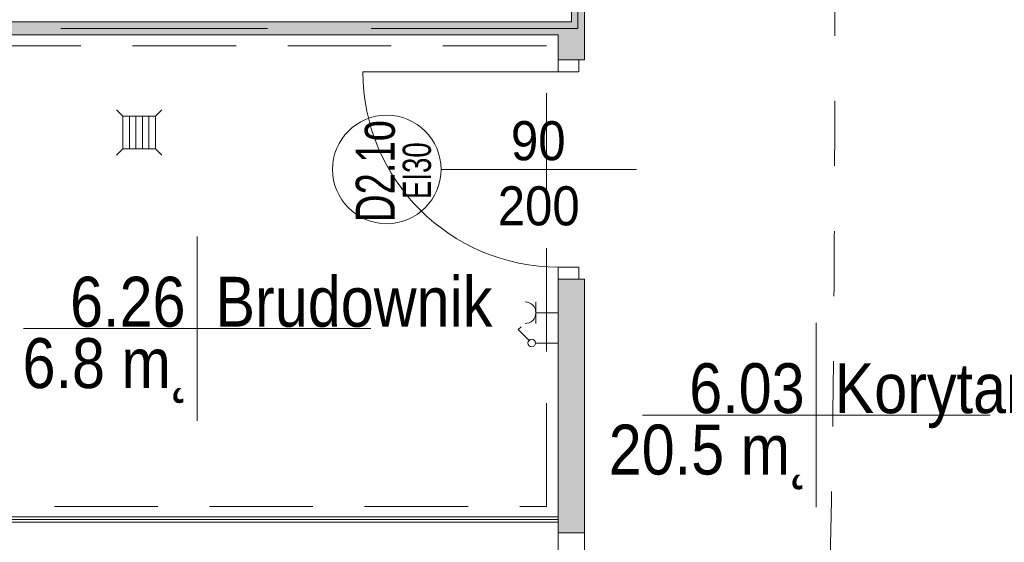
# Model space of a CAD drawing. Header units: centimetres. Extents: x -2424 to 1783, y 5 to 2907.
# Tile 33 of 94: x 37 to 491, y 564 to 804. Entities that reach past the tile are written whole.
import ezdxf

# ---------------------------------------------------------------- set-up
doc = ezdxf.new("R2010")
doc.units = ezdxf.units.CM
for name, pattern in [('Dash', [60, 30, -30]), ('Długa kreska', [142.875, 95.25, -47.625]), ('Hidden', [71.4375, 47.625, -23.8125])]:
    doc.linetypes.add(name, pattern=pattern)
for name, color, linetype, lineweight in [('A-ANNO-NOTE', 131, 'Continuous', 9), ('A-AREA-IDEN', 2, 'Continuous', 13), ('A-DETL', 90, 'Continuous', 9), ('A-DETL-GENF', 92, 'Continuous', 13), ('A-DETL-MEDM', 33, 'Continuous', 13), ('A-DOOR', 31, 'Continuous', 13), ('A-WALL', 113, 'Continuous', 13), ('A-WALL-FNSH', 113, 'Continuous', 13), ('E-ELEC-EQPM', 71, 'Continuous', 9), ('P-SANR-FIXT', 6, 'Continuous', 9)]:
    doc.layers.add(name, color=color, linetype=linetype, lineweight=lineweight)
doc.layers.add('A-WALL-PATT', color=111, linetype='Continuous', lineweight=13, plot=False)
doc.styles.add('Arial', font='arial.ttf', dxfattribs={"width": 0.9, "height": 18})
doc.styles.add('Arial_10', font='arial.ttf', dxfattribs={"width": 0.85, "height": 23})
doc.styles.add('Arial_2', font='arial.ttf', dxfattribs={"width": 0.7, "height": 13})
doc.styles.add('Arial_3', font='arial.ttf', dxfattribs={"width": 0.7, "height": 18})

msp = doc.modelspace()

# ---------------------------------------------------------------- linework, layer by layer
at = {"layer": 'A-ANNO-NOTE', "color": 251, "lineweight": 9}
msp.add_line((321.38, 735.33), (231.38, 735.33), dxfattribs=at)
msp.add_line((321.38, 735.33), (231.38, 735.33), dxfattribs=at)
msp.add_circle((206.38, 735.33), 25, dxfattribs=at)
at = {"layer": 'A-AREA-IDEN', "color": 251, "lineweight": 9}
for p, q in [((119.09, 704.49), (119.09, 661.99)), ((128.85, 661.99), (39.09, 661.99)), ((39.09, 661.99), (199.09, 661.99)), ((119.09, 661.99), (119.09, 619.49)), ((404.16, 664.66), (404.16, 622.16)), ((413.92, 622.16), (324.16, 622.16)), ((324.16, 622.16), (484.16, 622.16)), ((404.16, 622.16), (404.16, 579.66))]:
    msp.add_line(p, q, dxfattribs=at)
at = {"layer": 'A-DETL', "color": 251, "linetype": 'Długa kreska', "lineweight": 9}
for q in [(294.38, 1005.83), (-27.62, 800.33)]:
    msp.add_line((294.38, 800.33), q, dxfattribs=at)
at = {"layer": 'A-DETL', "color": 251, "linetype": 'Hidden', "lineweight": 9}
for p, q in [((279.88, 792.33), (-18.11, 792.33)), ((279.88, 580), (279.88, 792.33)), ((-18.11, 580), (279.88, 580))]:
    msp.add_line(p, q, dxfattribs=at)
at = {"layer": 'A-DETL', "color": 251, "linetype": 'Dash', "lineweight": 9}
msp.add_open_spline([(412.84, 1006.95), (412.84, 497.96), (412.84, 435.33), (370.99, 410.92), (291.38, 409.33)], degree=3, knots=[0, 0, 0, 0, 6.781245, 8.866954, 8.866954, 8.866954, 8.866954], dxfattribs=at)
at = {"layer": 'A-DETL-GENF', "color": 251, "lineweight": 9}
for p, q in [((285.38, 785.83), (285.38, 780.33)), ((294.88, 785.83), (285.38, 785.83)), ((294.88, 780.33), (294.88, 785.83)), ((285.38, 780.33), (294.88, 780.33)), ((294.88, 690.33), (285.38, 690.33)), ((285.38, 690.33), (285.38, 684.83)), ((294.88, 684.83), (294.88, 690.33)), ((285.38, 684.83), (294.88, 684.83))]:
    msp.add_line(p, q, dxfattribs=at)
at = {"layer": 'A-DETL-MEDM', "color": 251, "lineweight": 9}
for p, q in [((285.38, 780.33), (285.38, 785.83)), ((285.38, 785.83), (294.88, 785.83)), ((294.88, 785.83), (294.88, 780.33)), ((294.88, 780.33), (285.38, 780.33)), ((294.88, 690.33), (285.38, 690.33)), ((285.38, 690.33), (285.38, 684.83)), ((294.88, 684.83), (294.88, 690.33)), ((285.38, 684.83), (294.88, 684.83))]:
    msp.add_line(p, q, dxfattribs=at)
at = {"layer": 'A-DOOR', "color": 251, "lineweight": 9}
msp.add_line((285.38, 780.33), (195.38, 780.33), dxfattribs=at)
msp.add_arc((285.38, 780.33), 90, 180, 270, dxfattribs=at)
at = {"layer": 'A-WALL', "color": 251, "lineweight": 9}
for p, q in [((291.38, 1117.33), (291.38, 803.33)), ((297.38, 785.83), (297.38, 1003.78)), ((291.38, 803.33), (-22.62, 803.33)), ((-22.62, 797.33), (285.38, 797.33)), ((285.38, 797.33), (285.38, 785.83)), ((294.88, 785.83), (297.38, 785.83)), ((285.38, 684.83), (285.38, 572.83)), ((297.38, 684.83), (294.88, 684.83)), ((297.38, 567.83), (297.38, 684.83)), ((285.38, 574.08), (-22.62, 574.08)), ((285.38, 572.83), (-22.62, 572.83)), ((285.38, 572.83), (285.38, 466.83)), ((285.38, 567.83), (297.38, 567.83)), ((297.38, 466.83), (297.38, 567.83))]:
    msp.add_line(p, q, dxfattribs=at)
at = {"layer": 'A-WALL-FNSH', "color": 251, "lineweight": 9}
msp.add_line((285.38, 575.33), (-22.62, 575.33), dxfattribs=at)
at = {"layer": 'A-WALL-PATT', "color": 251, "linetype": 'Continuous', "lineweight": 9, "extrusion": (0, 0, -1)}
for points in [[(-297.38, 803.33), (-291.38, 1123.33), (-291.38, 803.33)], [(-291.38, 1123.33), (-297.38, 803.33), (-297.38, 1123.33)], [(22.62, 797.33), (-297.38, 803.33), (22.62, 803.33)], [(-297.38, 803.33), (22.62, 797.33), (-285.38, 797.33)], [(-297.38, 803.33), (-285.38, 797.33), (-297.38, 797.33)], [(-285.38, 785.83), (-297.38, 797.33), (-285.38, 797.33)], [(-297.38, 797.33), (-285.38, 785.83), (-297.38, 785.83)], [(-297.38, 567.83), (-285.38, 684.83), (-285.38, 567.83)], [(-285.38, 684.83), (-297.38, 567.83), (-297.38, 684.83)]]:
    msp.add_solid(points, dxfattribs=at)
at = {"layer": 'E-ELEC-EQPM', "color": 251, "lineweight": 9}
for p, q in [((275.04, 674.33), (275.04, 664.33)), ((275.04, 669.33), (285.38, 669.33)), ((266.95, 661.51), (268.26, 662.82)), ((271.89, 656.56), (266.95, 661.51)), ((274.88, 655.33), (285.38, 655.33))]:
    msp.add_line(p, q, dxfattribs=at)
msp.add_circle((273.13, 655.33), 1.75, dxfattribs=at)
msp.add_arc((270.04, 669.33), 5, 270, 90, dxfattribs=at)
at = {"layer": 'P-SANR-FIXT', "color": 251, "lineweight": 9}
for p, q in [((84.88, 759.83), (81.88, 762.83)), ((102.88, 762.83), (99.88, 759.83)), ((99.88, 759.83), (84.88, 759.83)), ((84.88, 759.83), (84.88, 744.83)), ((87.88, 744.83), (87.88, 759.83)), ((90.88, 744.83), (90.88, 759.83)), ((93.88, 744.83), (93.88, 759.83)), ((96.88, 744.83), (96.88, 759.83)), ((99.88, 744.83), (99.88, 759.83)), ((81.88, 741.83), (84.88, 744.83)), ((84.88, 744.83), (99.88, 744.83)), ((102.88, 741.83), (99.88, 744.83))]:
    msp.add_line(p, q, dxfattribs=at)

# ---------------------------------------------------------------- texts
at = {"layer": 'A-ANNO-NOTE', "color": 251, "lineweight": 9, "style": 'Arial', "width": 0.9}
for s, p in [('90', (263.55, 739.56)), ('200', (257.49, 709.56)), ('200', (257.49, 709.56))]:
    msp.add_text(s, height=18, dxfattribs=at).set_placement(p)
at = {"layer": 'A-ANNO-NOTE', "color": 251, "lineweight": 9, "width": 0.7}
for s, height, style, p in [('D2.1o', 18, 'Arial_3', (210.09, 711.12)), ('EI30', 13, 'Arial_2', (226.73, 721.67))]:
    msp.add_text(s, height=height, rotation=90, dxfattribs=dict(at, style=style)).set_placement(p)
at = {"layer": 'A-AREA-IDEN', "color": 251, "lineweight": 9, "style": 'Arial_10', "width": 0.85}
for s, p in [('6.26', (60.57, 662.88)), ('Brudownik', (127.53, 662.88)), ('6.8 m˛', (38.68, 634.6)), ('6.03', (345.64, 623.04)), ('Korytarz', (412.6, 623.04)), ('20.5 m˛', (308.58, 594.77))]:
    msp.add_text(s, height=23, dxfattribs=at).set_placement(p)

doc.saveas('drawing.dxf')
